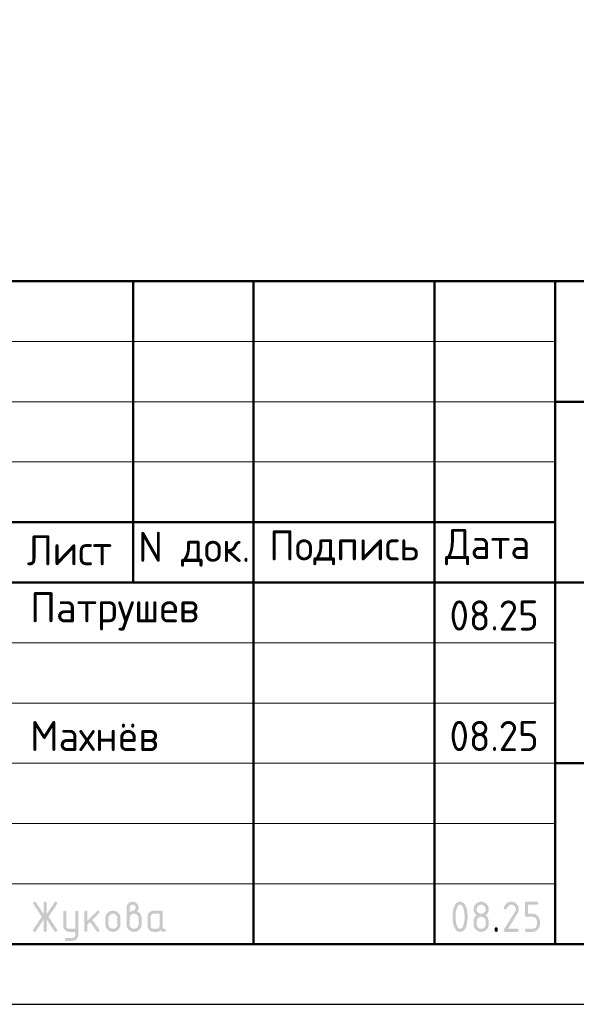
# Model space of a CAD drawing. Header units: millimetres. Extents: x 0 to 42000, y 0 to 29700.
# Tile 6 of 10: x 25060 to 29677, y 0 to 8170. Entities that reach past the tile are written whole.
import ezdxf

# ---------------------------------------------------------------- set-up
doc = ezdxf.new("R2010")
doc.units = ezdxf.units.MM
doc.layers.add('Standard', color=7, linetype='Continuous', lineweight=25)
doc.styles.add('ISOCPEUR', font='txt')

msp = doc.modelspace()

# ---------------------------------------------------------------- hatches: boundary and pattern name
at = {"layer": 'Standard', "linetype": 'Continuous', "lineweight": 25, "transparency": 33554687}
for points in [[(25258.5, 703.7), (25194, 606.8), (25193.1, 605.4), (25192, 604.4), (25190.9, 603.3), (25189.5, 602.7), (25188.2, 602), (25186.7, 601.6), (25185.1, 601.3), (25183.4, 601.3), (25181.8, 601.3), (25180.5, 601.5), (25179.1, 601.7), (25178, 602.1), (25176.8, 602.5), (25175.9, 603.1), (25174.9, 603.7), (25174.1, 604.5), (25173.4, 605.4), (25172.8, 606.4), (25172.2, 607.4), (25171.8, 608.6), (25171.4, 609.9), (25171.3, 611.3), (25171.1, 612.7), (25171.1, 614.3), (25171.1, 616), (25171.6, 617.6), (25172.1, 619.2), (25173.1, 620.8), (25243.4, 726.2), (25173.1, 831.6), (25172.1, 833.2), (25171.6, 834.9), (25171.1, 836.5), (25171.1, 838.2), (25171.1, 839.9), (25171.3, 841.3), (25171.5, 842.7), (25171.8, 843.9), (25172.2, 845.2), (25172.8, 846.2), (25173.4, 847.2), (25174.2, 848), (25175, 848.8), (25175.9, 849.4), (25176.9, 850.1), (25178.1, 850.5), (25179.3, 850.9), (25180.6, 851.1), (25182, 851.3), (25183.6, 851.3), (25185.2, 851.3), (25186.7, 850.9), (25188.2, 850.6), (25189.5, 849.9), (25190.8, 849.2), (25191.9, 848.1), (25193, 847), (25194, 845.6), (25258.5, 748.9), (25258.5, 838.8), (25258.5, 840.3), (25258.7, 841.7), (25258.9, 843.1), (25259.3, 844.3), (25259.7, 845.4), (25260.3, 846.4), (25260.9, 847.4), (25261.7, 848.2), (25262.5, 848.9), (25263.4, 849.5), (25264.4, 850.1), (25265.6, 850.5), (25266.8, 850.9), (25268.1, 851.1), (25269.5, 851.3), (25271.1, 851.3), (25272.6, 851.3), (25274, 851.1), (25275.4, 850.9), (25276.5, 850.5), (25277.7, 850.1), (25278.7, 849.5), (25279.7, 848.9), (25280.5, 848.2), (25281.2, 847.4), (25281.8, 846.4), (25282.4, 845.4), (25282.8, 844.3), (25283.2, 843.1), (25283.4, 841.7), (25283.6, 840.3), (25283.6, 838.8), (25283.6, 748.9), (25348.1, 845.6), (25349.1, 847), (25350.2, 848.1), (25351.4, 849.2), (25352.7, 849.9), (25354, 850.6), (25355.5, 850.9), (25357, 851.3), (25358.7, 851.3), (25360, 851.3), (25361.2, 851), (25362.4, 850.8), (25363.5, 850.3), (25364.6, 849.9), (25365.6, 849.2), (25366.6, 848.4), (25367.5, 847.5), (25368.4, 846.6), (25369, 845.5), (25369.7, 844.5), (25370.2, 843.4), (25370.6, 842.3), (25370.8, 841.1), (25371.1, 839.9), (25371.1, 838.6), (25371.1, 836.7), (25370.5, 835), (25370, 833.2), (25369, 831.6), (25298.7, 726.2), (25369, 620.8), (25370, 619.2), (25370.5, 617.5), (25371.1, 615.8), (25371.1, 614), (25371.1, 612.7), (25370.8, 611.5), (25370.6, 610.3), (25370.2, 609.2), (25369.7, 608.1), (25369.1, 607), (25368.4, 606), (25367.5, 605.1), (25366.7, 604.1), (25365.7, 603.4), (25364.7, 602.7), (25363.6, 602.2), (25362.6, 601.8), (25361.4, 601.5), (25360.2, 601.3), (25358.9, 601.3), (25357.1, 601.3), (25355.6, 601.6), (25354, 602), (25352.6, 602.7), (25351.3, 603.3), (25350.2, 604.4), (25349, 605.4), (25348.1, 606.8), (25283.6, 703.7), (25283.6, 613.8), (25283.6, 612.2), (25283.4, 610.8), (25283.2, 609.5), (25282.8, 608.3), (25282.4, 607.1), (25281.8, 606.2), (25281.2, 605.2), (25280.5, 604.4), (25279.7, 603.6), (25278.7, 603), (25277.7, 602.5), (25276.5, 602.1), (25275.4, 601.7), (25274, 601.5), (25272.6, 601.3), (25271.1, 601.3), (25269.5, 601.3), (25268.1, 601.5), (25266.8, 601.7), (25265.6, 602.1), (25264.4, 602.5), (25263.4, 603), (25262.5, 603.6), (25261.7, 604.4), (25260.9, 605.2), (25260.3, 606.2), (25259.7, 607.1), (25259.3, 608.3), (25258.9, 609.5), (25258.7, 610.8), (25258.5, 612.2), (25258.5, 613.8)], [(29137.2, 851.3), (29140.4, 851.3), (29143.5, 851), (29146.6, 850.7), (29149.7, 850.1), (29152.7, 849.6), (29155.5, 848.7), (29158.4, 847.9), (29161.2, 846.7), (29164, 845.6), (29166.6, 844.2), (29169.2, 842.7), (29171.8, 841), (29174.3, 839.3), (29176.7, 837.3), (29179.1, 835.3), (29181.4, 833), (29183.6, 830.7), (29185.7, 828.3), (29187.6, 825.9), (29189.4, 823.4), (29191.1, 820.9), (29192.5, 818.2), (29193.9, 815.6), (29195.1, 812.8), (29196.2, 810.1), (29197.1, 807.2), (29197.9, 804.3), (29198.5, 801.3), (29199.1, 798.3), (29199.4, 795.2), (29199.6, 792), (29199.6, 788.8), (29199.6, 784.4), (29198.9, 779.9), (29198.2, 775.4), (29196.8, 770.9), (29195.4, 766.4), (29193.2, 761.9), (29191.1, 757.4), (29188.3, 752.8), (29109.5, 626.3), (29187.2, 626.3), (29188.7, 626.3), (29190.1, 626.1), (29191.4, 625.9), (29192.6, 625.6), (29193.8, 625.2), (29194.8, 624.6), (29195.7, 624), (29196.5, 623.2), (29197.3, 622.4), (29197.9, 621.4), (29198.5, 620.5), (29198.9, 619.3), (29199.2, 618.1), (29199.4, 616.7), (29199.6, 615.4), (29199.6, 613.8), (29199.6, 612.2), (29199.4, 610.9), (29199.2, 609.5), (29198.9, 608.3), (29198.5, 607.2), (29197.9, 606.2), (29197.3, 605.2), (29196.5, 604.4), (29195.7, 603.6), (29194.8, 603), (29193.8, 602.5), (29192.6, 602.1), (29191.4, 601.7), (29190.1, 601.5), (29188.7, 601.3), (29187.2, 601.3), (29087.2, 601.3), (29085.6, 601.3), (29084.2, 601.5), (29082.9, 601.7), (29081.7, 602.1), (29080.5, 602.5), (29079.6, 603), (29078.6, 603.6), (29077.8, 604.4), (29077, 605.2), (29076.4, 606.2), (29075.9, 607.1), (29075.5, 608.3), (29075.1, 609.5), (29074.9, 610.9), (29074.7, 612.2), (29074.7, 613.8), (29074.7, 615.7), (29075.2, 617.5), (29075.7, 619.3), (29076.8, 621), (29168.4, 768.1), (29170, 770.6), (29171.1, 773.2), (29172.3, 775.7), (29173.1, 778.3), (29173.9, 780.9), (29174.3, 783.5), (29174.7, 786.1), (29174.7, 788.7), (29174.7, 792.6), (29174, 796.2), (29173.3, 799.8), (29171.9, 803.1), (29170.5, 806.4), (29168.5, 809.5), (29166.4, 812.5), (29163.7, 815.3), (29160.9, 818), (29157.9, 820.1), (29154.9, 822.1), (29151.6, 823.5), (29148.2, 824.9), (29144.6, 825.6), (29141, 826.2), (29137.2, 826.2), (29134.5, 826.2), (29131.9, 825.8), (29129.3, 825.3), (29126.8, 824.3), (29124.2, 823.3), (29121.7, 821.8), (29119.2, 820.3), (29116.8, 818.4), (29114.3, 816.4), (29111.9, 814), (29109.5, 811.5), (29107.2, 808.6), (29104.8, 805.6), (29102.5, 802.2), (29100.2, 798.7), (29098, 794.8), (29097.1, 793.3), (29096, 792.2), (29094.9, 791), (29093.6, 790.3), (29092.2, 789.5), (29090.6, 789.1), (29089, 788.8), (29087.2, 788.8), (29085.6, 788.8), (29084.2, 789), (29082.9, 789.1), (29081.7, 789.5), (29080.5, 789.9), (29079.6, 790.5), (29078.6, 791.1), (29077.8, 791.9), (29077, 792.7), (29076.4, 793.6), (29075.9, 794.6), (29075.5, 795.8), (29075.1, 797), (29074.9, 798.3), (29074.7, 799.7), (29074.7, 801.2), (29074.7, 802.7), (29075, 803.9), (29075.3, 805.2), (29075.8, 806.4), (29078.7, 812), (29081.9, 816.9), (29085, 821.8), (29088.4, 826), (29091.8, 830.2), (29095.4, 833.7), (29099, 837.2), (29102.8, 840.1), (29106.6, 842.9), (29110.7, 845), (29114.8, 847.1), (29119.1, 848.5), (29123.4, 849.9), (29127.9, 850.6), (29132.4, 851.3)], [(29249.6, 738.8), (29249.6, 838.8), (29249.6, 840.4), (29249.8, 841.7), (29250, 843.1), (29250.4, 844.3), (29250.8, 845.4), (29251.3, 846.4), (29251.9, 847.4), (29252.7, 848.2), (29253.5, 848.9), (29254.5, 849.5), (29255.4, 850.1), (29256.6, 850.5), (29257.8, 850.9), (29259.1, 851.1), (29260.5, 851.3), (29262.1, 851.3), (29349.3, 851.3), (29350.9, 851.3), (29352.2, 851.1), (29353.6, 850.9), (29354.8, 850.5), (29356, 850.1), (29356.9, 849.5), (29357.9, 848.9), (29358.7, 848.2), (29359.5, 847.4), (29360.1, 846.4), (29360.6, 845.4), (29361, 844.2), (29361.4, 843.1), (29361.6, 841.7), (29361.8, 840.3), (29361.8, 838.8), (29361.8, 837.2), (29361.6, 835.8), (29361.4, 834.5), (29361, 833.3), (29360.6, 832.1), (29360.1, 831.1), (29359.5, 830.2), (29358.7, 829.4), (29357.9, 828.6), (29356.9, 828), (29356, 827.4), (29354.8, 827), (29353.6, 826.6), (29352.2, 826.4), (29350.9, 826.2), (29349.3, 826.2), (29274.6, 826.2), (29274.6, 751.3), (29312, 751.3), (29315.3, 751.3), (29318.4, 751), (29321.5, 750.8), (29324.5, 750.2), (29327.5, 749.6), (29330.4, 748.7), (29333.2, 747.9), (29336, 746.7), (29338.8, 745.6), (29341.4, 744.2), (29344, 742.7), (29346.6, 741), (29349.1, 739.3), (29351.5, 737.3), (29353.9, 735.3), (29356.1, 733), (29358.4, 730.7), (29360.4, 728.2), (29362.4, 725.8), (29364.1, 723.3), (29365.8, 720.8), (29367.2, 718.1), (29368.7, 715.5), (29369.8, 712.7), (29370.9, 710), (29371.8, 707.1), (29372.7, 704.2), (29373.2, 701.2), (29373.8, 698.2), (29374.1, 695.1), (29374.4, 692), (29374.4, 688.8), (29374.4, 663.8), (29374.4, 660.6), (29374.1, 657.4), (29373.8, 654.3), (29373.2, 651.3), (29372.6, 648.3), (29371.8, 645.4), (29370.9, 642.5), (29369.8, 639.8), (29368.6, 637), (29367.2, 634.4), (29365.8, 631.7), (29364.1, 629.2), (29362.3, 626.7), (29360.3, 624.3), (29358.3, 621.9), (29356, 619.6), (29353.7, 617.3), (29351.3, 615.3), (29348.9, 613.3), (29346.4, 611.6), (29343.9, 609.9), (29341.2, 608.4), (29338.6, 607), (29335.9, 605.9), (29333.1, 604.7), (29330.2, 603.9), (29327.4, 603), (29324.4, 602.4), (29321.4, 601.9), (29318.3, 601.6), (29315.2, 601.3), (29312, 601.3), (29262.1, 601.3), (29260.5, 601.3), (29259.1, 601.5), (29257.8, 601.7), (29256.6, 602.1), (29255.4, 602.5), (29254.5, 603), (29253.5, 603.6), (29252.7, 604.4), (29251.9, 605.2), (29251.3, 606.2), (29250.8, 607.2), (29250.4, 608.3), (29250, 609.5), (29249.8, 610.9), (29249.6, 612.2), (29249.6, 613.8), (29249.6, 615.4), (29249.8, 616.7), (29250, 618.1), (29250.4, 619.3), (29250.8, 620.5), (29251.3, 621.4), (29251.9, 622.4), (29252.7, 623.2), (29253.5, 624), (29254.5, 624.6), (29255.4, 625.2), (29256.6, 625.6), (29257.8, 625.9), (29259.1, 626.1), (29260.5, 626.3), (29262.1, 626.3), (29311.9, 626.3), (29315.8, 626.3), (29319.5, 627), (29323.1, 627.7), (29326.4, 629.1), (29329.7, 630.4), (29332.7, 632.5), (29335.7, 634.5), (29338.5, 637.2), (29341.2, 639.9), (29343.2, 643), (29345.2, 646), (29346.6, 649.3), (29348, 652.6), (29348.6, 656.3), (29349.3, 659.9), (29349.3, 663.8), (29349.3, 688.8), (29349.3, 692.7), (29348.6, 696.3), (29347.9, 699.9), (29346.6, 703.2), (29345.2, 706.5), (29343.2, 709.5), (29341.1, 712.6), (29338.4, 715.3), (29335.6, 718), (29332.6, 720.1), (29329.6, 722.2), (29326.3, 723.5), (29323, 724.9), (29319.4, 725.6), (29315.8, 726.3), (29311.9, 726.3), (29262.1, 726.3), (29260.5, 726.3), (29259.1, 726.5), (29257.8, 726.7), (29256.6, 727.1), (29255.4, 727.5), (29254.5, 728), (29253.5, 728.6), (29252.7, 729.4), (29251.9, 730.2), (29251.3, 731.2), (29250.8, 732.1), (29250.4, 733.3), (29250, 734.5), (29249.8, 735.9), (29249.6, 737.2)], [(25520.8, 576), (25520.8, 601.3), (25471, 601.3), (25468.3, 601.3), (25465.8, 601.5), (25463.3, 601.7), (25460.9, 602.2), (25458.5, 602.6), (25456.2, 603.3), (25453.8, 604), (25451.6, 604.9), (25449.4, 605.8), (25447.3, 607), (25445.2, 608.1), (25443.2, 609.5), (25441.2, 610.8), (25439.3, 612.4), (25437.4, 614), (25435.6, 615.9), (25433.8, 617.7), (25432.2, 619.6), (25430.6, 621.5), (25429.2, 623.5), (25427.9, 625.6), (25426.8, 627.7), (25425.6, 629.8), (25424.7, 632), (25423.8, 634.2), (25423.1, 636.5), (25422.5, 638.8), (25422, 641.2), (25421.6, 643.6), (25421.3, 646.1), (25421.1, 648.6), (25421.1, 651.2), (25421.1, 763.7), (25421.1, 765.2), (25421.3, 766.6), (25421.5, 767.9), (25421.9, 769.1), (25422.3, 770.3), (25422.9, 771.3), (25423.5, 772.2), (25424.2, 773), (25425, 773.8), (25426, 774.4), (25427, 775), (25428.1, 775.4), (25429.3, 775.8), (25430.7, 775.9), (25432.1, 776.1), (25433.6, 776.1), (25435.2, 776.1), (25436.6, 775.9), (25437.9, 775.8), (25439.1, 775.4), (25440.3, 775), (25441.3, 774.4), (25442.2, 773.8), (25443, 773), (25443.8, 772.2), (25444.4, 771.3), (25445, 770.3), (25445.4, 769.1), (25445.8, 768), (25446, 766.6), (25446.2, 765.2), (25446.2, 763.7), (25446.2, 651.3), (25446.2, 648.8), (25446.6, 646.4), (25447.1, 644), (25448, 641.8), (25448.9, 639.6), (25450.3, 637.6), (25451.7, 635.6), (25453.5, 633.7), (25455.3, 631.9), (25457.4, 630.5), (25459.4, 629.1), (25461.6, 628.2), (25463.8, 627.3), (25466.1, 626.8), (25468.5, 626.3), (25471, 626.3), (25520.8, 626.3), (25520.8, 763.7), (25520.8, 765.2), (25521, 766.6), (25521.2, 768), (25521.6, 769.1), (25522, 770.3), (25522.6, 771.3), (25523.2, 772.2), (25524, 773), (25524.7, 773.8), (25525.7, 774.4), (25526.7, 775), (25527.9, 775.4), (25529, 775.8), (25530.4, 775.9), (25531.8, 776.1), (25533.4, 776.1), (25534.9, 776.1), (25536.3, 775.9), (25537.7, 775.8), (25538.8, 775.4), (25540, 775), (25541, 774.4), (25542, 773.8), (25542.7, 773), (25543.5, 772.2), (25544.1, 771.3), (25544.7, 770.3), (25545.1, 769.1), (25545.5, 768), (25545.7, 766.6), (25545.9, 765.2), (25545.9, 763.7), (25545.9, 576.3), (25545.9, 573.7), (25545.7, 571.2), (25545.4, 568.7), (25545, 566.3), (25544.5, 563.9), (25543.9, 561.6), (25543.2, 559.3), (25542.3, 557.1), (25541.4, 554.9), (25540.3, 552.8), (25539.2, 550.6), (25537.9, 548.6), (25536.5, 546.6), (25535, 544.7), (25533.4, 542.8), (25531.6, 540.9), (25529.8, 539.1), (25528, 537.5), (25526.1, 535.9), (25524.1, 534.6), (25522.1, 533.2), (25520, 532.1), (25517.9, 530.9), (25515.7, 530), (25513.5, 529.1), (25511.2, 528.4), (25509, 527.7), (25506.6, 527.3), (25504.2, 526.8), (25501.7, 526.6), (25499.2, 526.4), (25496.6, 526.4), (25446.2, 526.4), (25444.6, 526.4), (25443.2, 526.6), (25441.9, 526.8), (25440.7, 527.2), (25439.5, 527.6), (25438.5, 528.1), (25437.6, 528.7), (25436.8, 529.5), (25436, 530.3), (25435.4, 531.3), (25434.8, 532.3), (25434.4, 533.4), (25434, 534.6), (25433.9, 536), (25433.7, 537.3), (25433.7, 538.9), (25433.7, 540.1), (25433.9, 541.3), (25434.1, 542.5), (25434.6, 543.5), (25435.1, 544.6), (25435.8, 545.7), (25436.5, 546.7), (25437.4, 547.6), (25438.4, 548.6), (25439.4, 549.3), (25440.4, 550), (25441.5, 550.5), (25442.6, 550.9), (25443.8, 551.2), (25444.9, 551.4), (25446.2, 551.4), (25495.9, 551.4), (25498.6, 551.4), (25501, 551.9), (25503.4, 552.3), (25505.7, 553.2), (25507.9, 554), (25509.9, 555.4), (25511.9, 556.7), (25513.7, 558.4), (25515.5, 560.2), (25516.8, 562.1), (25518.1, 564.1), (25519, 566.3), (25519.9, 568.5), (25520.4, 570.9), (25520.8, 573.3)], [(25621, 694), (25699.6, 772.6), (25700.5, 773.4), (25701.5, 774.1), (25702.5, 774.8), (25703.6, 775.2), (25704.7, 775.7), (25705.9, 775.9), (25707.2, 776.1), (25708.5, 776.1), (25710, 776.1), (25711.4, 775.9), (25712.8, 775.8), (25714, 775.4), (25715.1, 775), (25716.1, 774.4), (25717.1, 773.8), (25717.9, 773), (25718.6, 772.2), (25719.2, 771.3), (25719.8, 770.3), (25720.2, 769.1), (25720.6, 767.9), (25720.8, 766.6), (25721, 765.2), (25721, 763.7), (25721, 762.4), (25720.8, 761.3), (25720.5, 760.1), (25720, 759), (25719.6, 757.9), (25718.8, 756.9), (25718.1, 755.9), (25717.2, 754.9), (25662.3, 700.1), (25718.5, 621), (25719.8, 619.3), (25720.4, 617.4), (25721, 615.6), (25721, 613.6), (25721, 612.1), (25720.8, 610.7), (25720.6, 609.4), (25720.2, 608.2), (25719.8, 607), (25719.2, 606.1), (25718.6, 605.1), (25717.9, 604.4), (25717.1, 603.6), (25716.1, 603), (25715.1, 602.4), (25714, 602.1), (25712.8, 601.7), (25711.4, 601.5), (25710, 601.3), (25708.5, 601.3), (25706.8, 601.3), (25705.3, 601.6), (25703.9, 601.9), (25702.6, 602.6), (25701.3, 603.3), (25700.1, 604.3), (25699, 605.3), (25698.1, 606.6), (25644.3, 682.1), (25621, 658.8), (25621, 613.8), (25621, 612.2), (25620.8, 610.9), (25620.6, 609.5), (25620.2, 608.3), (25619.8, 607.1), (25619.3, 606.2), (25618.7, 605.2), (25617.9, 604.4), (25617.1, 603.6), (25616.1, 603), (25615.1, 602.5), (25614, 602.1), (25612.8, 601.7), (25611.4, 601.5), (25610.1, 601.3), (25608.5, 601.3), (25606.9, 601.3), (25605.6, 601.5), (25604.2, 601.7), (25603, 602.1), (25601.8, 602.5), (25600.9, 603), (25599.9, 603.6), (25599.1, 604.4), (25598.3, 605.2), (25597.7, 606.2), (25597.1, 607.1), (25596.8, 608.3), (25596.4, 609.5), (25596.2, 610.8), (25596, 612.2), (25596, 613.8), (25596, 763.7), (25596, 765.2), (25596.2, 766.6), (25596.4, 767.9), (25596.8, 769.1), (25597.1, 770.3), (25597.7, 771.3), (25598.3, 772.2), (25599.1, 773), (25599.9, 773.8), (25600.9, 774.4), (25601.8, 775), (25603, 775.4), (25604.2, 775.8), (25605.6, 775.9), (25606.9, 776.1), (25608.5, 776.1), (25610.1, 776.1), (25611.4, 775.9), (25612.8, 775.8), (25614, 775.4), (25615.1, 775), (25616.1, 774.4), (25617.1, 773.8), (25617.9, 773), (25618.7, 772.2), (25619.3, 771.3), (25619.8, 770.3), (25620.2, 769.1), (25620.6, 767.9), (25620.8, 766.6), (25621, 765.2), (25621, 763.7)], [(28999.8, 626.3), (28999.8, 627.9), (29000, 629.3), (29000.2, 630.6), (29000.6, 631.8), (29001, 633), (29001.6, 634), (29002.2, 634.9), (29003, 635.7), (29003.7, 636.5), (29004.7, 637.1), (29005.7, 637.7), (29006.9, 638.1), (29008.1, 638.5), (29009.4, 638.7), (29010.8, 638.9), (29012.3, 638.9), (29013.9, 638.9), (29015.3, 638.7), (29016.7, 638.5), (29017.8, 638.1), (29019, 637.7), (29020, 637.1), (29021, 636.5), (29021.7, 635.7), (29022.5, 634.9), (29023.1, 634), (29023.7, 633), (29024.1, 631.8), (29024.5, 630.6), (29024.7, 629.3), (29024.9, 627.9), (29024.9, 626.3), (29024.9, 613.8), (29024.9, 612.2), (29024.7, 610.9), (29024.5, 609.5), (29024.1, 608.3), (29023.7, 607.2), (29023.1, 606.2), (29022.5, 605.2), (29021.7, 604.4), (29021, 603.6), (29020, 603), (29019, 602.5), (29017.8, 602.1), (29016.7, 601.7), (29015.3, 601.5), (29013.9, 601.3), (29012.3, 601.3), (29010.8, 601.3), (29009.4, 601.5), (29008.1, 601.7), (29006.9, 602.1), (29005.7, 602.5), (29004.7, 603), (29003.7, 603.6), (29003, 604.4), (29002.2, 605.2), (29001.6, 606.2), (29001, 607.2), (29000.6, 608.3), (29000.2, 609.5), (29000, 610.9), (28999.8, 612.2), (28999.8, 613.8)]]:
    msp.add_hatch(color=7, dxfattribs=at).paths.add_polyline_path(points, flags=16)
h = msp.add_hatch(color=7, dxfattribs=at)
h.paths.add_polyline_path([(25970.7, 763.7), (25974.7, 766.9), (25978.5, 769.2), (25982.3, 771.5), (25986, 773.1), (25989.6, 774.7), (25993.1, 775.5), (25996.6, 776.2), (25999.9, 776.2), (26001.8, 776.2), (26003.7, 776.8), (26005.6, 777.3), (26007.4, 778.4), (26009.2, 779.5), (26010.9, 781.1), (26012.6, 782.8), (26014.3, 784.9), (26015.9, 787), (26017.1, 789), (26018.3, 791), (26019.1, 793.1), (26019.9, 795.1), (26020.3, 797.1), (26020.7, 799.2), (26020.7, 801.2), (26020.7, 803.9), (26020.3, 806.3), (26019.8, 808.7), (26018.9, 811), (26018, 813.2), (26016.7, 815.2), (26015.3, 817.2), (26013.5, 819), (26011.7, 820.8), (26009.7, 822.2), (26007.7, 823.5), (26005.5, 824.4), (26003.3, 825.3), (26000.8, 825.8), (25998.4, 826.2), (25995.7, 826.2), (25993.1, 826.2), (25990.7, 825.8), (25988.3, 825.3), (25986.1, 824.4), (25983.9, 823.5), (25981.9, 822.1), (25979.9, 820.7), (25978, 818.9), (25976.2, 817.1), (25974.8, 815.1), (25973.5, 813.1), (25972.6, 810.9), (25971.6, 808.6), (25971.2, 806.2), (25970.7, 803.8), (25970.7, 801.2)])
h.paths.add_polyline_path([(26033, 771.2), (26037.3, 769.4), (26041.2, 767), (26045, 764.7), (26048.5, 761.8), (26051.9, 759), (26054.8, 755.6), (26057.8, 752.2), (26060.3, 748.3), (26062.9, 744.3), (26064.8, 740.2), (26066.7, 736.1), (26067.9, 731.8), (26069.2, 727.5), (26069.8, 723), (26070.5, 718.5), (26070.5, 713.8), (26070.5, 663.8), (26070.5, 660.5), (26070.2, 657.4), (26069.9, 654.2), (26069.3, 651.2), (26068.8, 648.2), (26067.9, 645.3), (26067, 642.4), (26065.9, 639.6), (26064.8, 636.9), (26063.3, 634.2), (26061.9, 631.6), (26060.2, 629.1), (26058.5, 626.5), (26056.5, 624.1), (26054.5, 621.7), (26052.2, 619.5), (26049.9, 617.2), (26047.5, 615.2), (26045.1, 613.2), (26042.6, 611.5), (26040.1, 609.8), (26037.5, 608.4), (26034.8, 607), (26032.1, 605.8), (26029.3, 604.7), (26026.4, 603.8), (26023.5, 603), (26020.5, 602.4), (26017.5, 601.9), (26014.4, 601.6), (26011.3, 601.3), (26008.1, 601.3), (26004.8, 601.3), (26001.7, 601.6), (25998.5, 601.9), (25995.5, 602.4), (25992.5, 603), (25989.6, 603.9), (25986.7, 604.7), (25984, 605.9), (25981.2, 607), (25978.6, 608.4), (25975.9, 609.9), (25973.4, 611.6), (25970.9, 613.3), (25968.5, 615.3), (25966.1, 617.3), (25963.8, 619.6), (25961.6, 621.9), (25959.6, 624.2), (25957.6, 626.7), (25955.9, 629.2), (25954.2, 631.7), (25952.8, 634.3), (25951.4, 637), (25950.2, 639.8), (25949.1, 642.5), (25948.2, 645.4), (25947.4, 648.3), (25946.8, 651.3), (25946.3, 654.3), (25946, 657.4), (25945.7, 660.5), (25945.7, 663.8), (25945.7, 801.3), (25945.7, 803.9), (25945.9, 806.4), (25946.1, 809), (25946.6, 811.4), (25947.1, 813.8), (25947.7, 816.1), (25948.4, 818.5), (25949.3, 820.7), (25950.2, 822.9), (25951.4, 825), (25952.5, 827.1), (25953.9, 829.1), (25955.2, 831.2), (25956.8, 833.1), (25958.4, 835), (25960.2, 836.8), (25962, 838.6), (25964, 840.2), (25965.9, 841.8), (25967.9, 843.1), (25969.9, 844.5), (25972, 845.6), (25974.1, 846.8), (25976.3, 847.7), (25978.5, 848.6), (25980.8, 849.2), (25983.2, 849.9), (25985.6, 850.4), (25988, 850.8), (25990.5, 851.1), (25993, 851.3), (25995.6, 851.3), (25998.2, 851.3), (26000.7, 851.1), (26003.2, 850.8), (26005.6, 850.4), (26008, 849.9), (26010.4, 849.2), (26012.7, 848.5), (26014.9, 847.6), (26017.1, 846.7), (26019.2, 845.6), (26021.3, 844.5), (26023.3, 843.1), (26025.3, 841.7), (26027.3, 840.1), (26029.2, 838.5), (26031, 836.7), (26032.8, 834.9), (26034.4, 833), (26035.9, 831), (26037.3, 829), (26038.6, 827), (26039.8, 824.9), (26040.9, 822.8), (26041.8, 820.6), (26042.7, 818.3), (26043.4, 816), (26044.1, 813.7), (26044.5, 811.3), (26045, 808.9), (26045.2, 806.4), (26045.4, 803.9), (26045.4, 801.3), (26045.4, 796.6), (26044.6, 792.3), (26043.9, 788.1), (26042.3, 784.3), (26040.8, 780.5), (26038.4, 777.2), (26036.1, 774)], flags=16)
h.paths.add_polyline_path([(26045.4, 663.8), (26045.4, 713.8), (26045.4, 717.7), (26044.7, 721.3), (26044.1, 724.9), (26042.7, 728.2), (26041.3, 731.5), (26039.3, 734.5), (26037.3, 737.6), (26034.6, 740.3), (26031.9, 743.1), (26028.8, 745.1), (26025.8, 747.2), (26022.5, 748.5), (26019.2, 749.9), (26015.6, 750.6), (26012, 751.3), (26008.1, 751.3), (26004.2, 751.3), (26000.6, 750.6), (25996.9, 749.9), (25993.6, 748.5), (25990.3, 747.2), (25987.3, 745.1), (25984.3, 743.1), (25981.6, 740.3), (25978.9, 737.6), (25976.8, 734.5), (25974.8, 731.5), (25973.4, 728.2), (25972.1, 724.9), (25971.4, 721.3), (25970.7, 717.7), (25970.7, 713.8), (25970.7, 663.8), (25970.7, 659.9), (25971.4, 656.3), (25972.1, 652.6), (25973.4, 649.3), (25974.8, 646), (25976.8, 643), (25978.9, 639.9), (25981.6, 637.2), (25984.3, 634.5), (25987.3, 632.5), (25990.3, 630.4), (25993.6, 629.1), (25996.9, 627.7), (26000.6, 627), (26004.2, 626.3), (26008.1, 626.3), (26012, 626.3), (26015.6, 627), (26019.2, 627.7), (26022.5, 629.1), (26025.8, 630.4), (26028.8, 632.5), (26031.9, 634.6), (26034.6, 637.3), (26037.3, 640.1), (26039.3, 643.1), (26041.3, 646.1), (26042.7, 649.4), (26044.1, 652.7), (26044.7, 656.3), (26045.4, 659.9)])
h = msp.add_hatch(color=7, dxfattribs=at)
h.paths.add_polyline_path([(28749.8, 726.3), (28749.8, 734), (28749.4, 741.6), (28749, 749.1), (28748.2, 756.4), (28747.4, 763.7), (28746.1, 770.8), (28744.9, 777.9), (28743.2, 784.8), (28742, 790), (28740.6, 794.5), (28739.1, 799), (28737.6, 802.9), (28736, 806.8), (28734.2, 810), (28732.5, 813.3), (28730.5, 815.9), (28728.6, 818.5), (28726.5, 820.4), (28724.4, 822.4), (28722.2, 823.6), (28719.9, 824.9), (28717.5, 825.6), (28715.1, 826.2), (28712.5, 826.2), (28709.9, 826.2), (28707.5, 825.6), (28705.1, 824.9), (28702.9, 823.6), (28700.6, 822.3), (28698.6, 820.4), (28696.5, 818.4), (28694.6, 815.8), (28692.7, 813.2), (28690.9, 810), (28689.2, 806.7), (28687.6, 802.8), (28686, 798.9), (28684.6, 794.4), (28683.2, 789.8), (28681.9, 784.6), (28680.2, 777.6), (28679, 770.4), (28677.7, 763.3), (28676.8, 756), (28676, 748.7), (28675.6, 741.3), (28675.2, 733.9), (28675.2, 726.3), (28675.2, 718.6), (28675.6, 711.1), (28676, 703.5), (28676.8, 696.2), (28677.6, 688.9), (28678.9, 681.8), (28680.1, 674.7), (28681.8, 667.8), (28683, 662.6), (28684.4, 658.1), (28685.8, 653.5), (28687.4, 649.7), (28689, 645.8), (28690.8, 642.5), (28692.5, 639.3), (28694.4, 636.7), (28696.4, 634.1), (28698.4, 632.2), (28700.5, 630.2), (28702.8, 628.9), (28705, 627.6), (28707.5, 627), (28709.9, 626.3), (28712.5, 626.3), (28715.1, 626.3), (28717.5, 627), (28719.9, 627.6), (28722.2, 628.9), (28724.4, 630.2), (28726.5, 632.2), (28728.6, 634.1), (28730.5, 636.7), (28732.5, 639.3), (28734.2, 642.5), (28736, 645.8), (28737.6, 649.7), (28739.1, 653.5), (28740.6, 658.1), (28742, 662.6), (28743.2, 667.8), (28744.9, 674.7), (28746.1, 681.8), (28747.4, 688.9), (28748.2, 696.2), (28749, 703.5), (28749.4, 711.1), (28749.8, 718.6)])
h.paths.add_polyline_path([(28774.9, 726.3), (28774.9, 720.7), (28774.7, 715.3), (28774.5, 709.9), (28774.2, 704.7), (28773.8, 699.5), (28773.3, 694.5), (28772.8, 689.4), (28772.1, 684.6), (28771.4, 679.8), (28770.6, 675.1), (28769.7, 670.5), (28768.7, 666.1), (28767.7, 661.6), (28766.5, 657.3), (28765.3, 653.1), (28763.9, 649), (28761.9, 643), (28759.6, 637.8), (28757.3, 632.6), (28754.7, 628.1), (28752.1, 623.7), (28749.1, 619.9), (28746.2, 616.2), (28743, 613.2), (28739.8, 610.2), (28736.3, 608), (28732.8, 605.8), (28729, 604.3), (28725.1, 602.8), (28721, 602), (28716.9, 601.3), (28712.5, 601.3), (28708.1, 601.3), (28704, 602), (28699.8, 602.8), (28696, 604.3), (28692.2, 605.7), (28688.7, 608), (28685.2, 610.2), (28682, 613.2), (28678.7, 616.1), (28675.8, 619.8), (28672.9, 623.6), (28670.3, 628), (28667.7, 632.5), (28665.4, 637.7), (28663.1, 642.9), (28661.1, 648.8), (28659.7, 652.9), (28658.5, 657.2), (28657.3, 661.4), (28656.3, 665.9), (28655.2, 670.3), (28654.4, 675), (28653.5, 679.6), (28652.9, 684.5), (28652.2, 689.3), (28651.6, 694.4), (28651.1, 699.4), (28650.8, 704.6), (28650.5, 709.8), (28650.3, 715.3), (28650.1, 720.7), (28650.1, 726.3), (28650.1, 731.9), (28650.3, 737.3), (28650.5, 742.7), (28650.8, 748), (28651.1, 753.2), (28651.6, 758.2), (28652.2, 763.3), (28652.9, 768.1), (28653.5, 772.9), (28654.4, 777.6), (28655.2, 782.2), (28656.3, 786.7), (28657.3, 791.1), (28658.5, 795.4), (28659.7, 799.7), (28661.1, 803.7), (28663.1, 809.7), (28665.4, 814.9), (28667.7, 820.1), (28670.3, 824.5), (28672.9, 829), (28675.8, 832.7), (28678.7, 836.4), (28682, 839.4), (28685.2, 842.4), (28688.7, 844.6), (28692.2, 846.8), (28696, 848.3), (28699.8, 849.8), (28704, 850.5), (28708.1, 851.3), (28712.5, 851.3), (28716.9, 851.3), (28721, 850.5), (28725.1, 849.8), (28729, 848.3), (28732.8, 846.8), (28736.3, 844.6), (28739.8, 842.3), (28743, 839.4), (28746.2, 836.4), (28749.1, 832.6), (28752.1, 828.9), (28754.7, 824.4), (28757.3, 820), (28759.6, 814.7), (28761.9, 809.5), (28763.9, 803.6), (28765.3, 799.5), (28766.5, 795.2), (28767.7, 791), (28768.7, 786.5), (28769.7, 782.1), (28770.6, 777.4), (28771.4, 772.8), (28772.1, 768), (28772.8, 763.1), (28773.3, 758.1), (28773.8, 753.1), (28774.2, 747.9), (28774.5, 742.7), (28774.7, 737.3), (28774.9, 731.9)], flags=16)
h = msp.add_hatch(color=7, dxfattribs=at)
h.paths.add_polyline_path([(28887.4, 626.3), (28891.3, 626.3), (28894.9, 627), (28898.5, 627.7), (28901.8, 629.1), (28905.1, 630.4), (28908.1, 632.5), (28911.1, 634.5), (28913.8, 637.2), (28916.6, 639.9), (28918.6, 643), (28920.6, 646), (28922, 649.3), (28923.3, 652.6), (28924, 656.3), (28924.7, 659.9), (28924.7, 663.8), (28924.7, 688.8), (28924.7, 692.7), (28924, 696.3), (28923.3, 699.9), (28922, 703.2), (28920.6, 706.5), (28918.5, 709.5), (28916.5, 712.6), (28913.8, 715.3), (28911, 718.1), (28908, 720.1), (28905, 722.2), (28901.7, 723.6), (28898.4, 724.9), (28894.8, 725.6), (28891.2, 726.3), (28887.4, 726.3), (28883.4, 726.3), (28879.8, 725.6), (28876.2, 724.9), (28872.9, 723.6), (28869.6, 722.2), (28866.6, 720.2), (28863.6, 718.1), (28860.9, 715.4), (28858.2, 712.7), (28856.1, 709.7), (28854.1, 706.6), (28852.7, 703.3), (28851.4, 700), (28850.7, 696.4), (28850, 692.7), (28850, 688.8), (28850, 663.8), (28850, 659.9), (28850.7, 656.3), (28851.4, 652.6), (28852.7, 649.3), (28854.1, 646), (28856.1, 643), (28858.2, 639.9), (28860.9, 637.2), (28863.6, 634.5), (28866.6, 632.5), (28869.6, 630.4), (28872.9, 629.1), (28876.2, 627.7), (28879.8, 627), (28883.4, 626.3)])
h.paths.add_polyline_path([(28887.4, 601.3), (28884.1, 601.3), (28881, 601.6), (28877.9, 601.9), (28874.9, 602.4), (28871.9, 603), (28869, 603.9), (28866.1, 604.7), (28863.4, 605.9), (28860.6, 607), (28858, 608.4), (28855.3, 609.9), (28852.8, 611.6), (28850.3, 613.3), (28847.9, 615.3), (28845.5, 617.3), (28843.2, 619.6), (28840.9, 621.9), (28838.9, 624.2), (28836.9, 626.7), (28835.2, 629.2), (28833.5, 631.7), (28832.1, 634.3), (28830.7, 637), (28829.5, 639.8), (28828.4, 642.5), (28827.5, 645.4), (28826.7, 648.3), (28826.1, 651.3), (28825.5, 654.3), (28825.3, 657.4), (28825, 660.5), (28825, 663.8), (28825, 688.8), (28825, 692.7), (28825.4, 696.4), (28825.8, 700.1), (28826.5, 703.6), (28827.3, 707.1), (28828.5, 710.4), (28829.7, 713.7), (28831.2, 716.8), (28832.8, 719.9), (28834.7, 722.9), (28836.7, 725.8), (28839.1, 728.6), (28841.4, 731.3), (28844.1, 733.9), (28846.9, 736.4), (28850, 738.8), (28846.9, 741.1), (28844.1, 743.7), (28841.4, 746.3), (28839.1, 749), (28836.7, 751.8), (28834.7, 754.7), (28832.8, 757.6), (28831.2, 760.8), (28829.7, 763.9), (28828.5, 767.2), (28827.3, 770.5), (28826.5, 774), (28825.8, 777.5), (28825.4, 781.2), (28825, 784.9), (28825, 788.8), (28825, 792), (28825.3, 795.1), (28825.5, 798.3), (28826.1, 801.3), (28826.7, 804.3), (28827.5, 807.2), (28828.4, 810.1), (28829.5, 812.8), (28830.7, 815.6), (28832.1, 818.2), (28833.5, 820.9), (28835.2, 823.4), (28836.9, 825.9), (28838.9, 828.3), (28840.9, 830.7), (28843.2, 833), (28845.5, 835.3), (28847.9, 837.3), (28850.3, 839.3), (28852.8, 841), (28855.3, 842.7), (28858, 844.1), (28860.6, 845.6), (28863.4, 846.7), (28866.1, 847.9), (28869, 848.7), (28871.9, 849.6), (28874.9, 850.1), (28877.9, 850.7), (28881, 851), (28884.1, 851.3), (28887.4, 851.3), (28890.6, 851.3), (28893.7, 851), (28896.8, 850.7), (28899.8, 850.1), (28902.8, 849.6), (28905.7, 848.7), (28908.6, 847.9), (28911.3, 846.7), (28914.1, 845.6), (28916.7, 844.1), (28919.4, 842.7), (28921.9, 841), (28924.4, 839.3), (28926.8, 837.3), (28929.2, 835.3), (28931.5, 833), (28933.8, 830.7), (28935.8, 828.3), (28937.8, 825.9), (28939.5, 823.4), (28941.2, 820.9), (28942.6, 818.2), (28944, 815.6), (28945.2, 812.8), (28946.3, 810.1), (28947.2, 807.2), (28948, 804.3), (28948.6, 801.3), (28949.2, 798.3), (28949.4, 795.1), (28949.7, 792), (28949.7, 788.8), (28949.7, 784.9), (28949.3, 781.2), (28949, 777.5), (28948.2, 774), (28947.4, 770.5), (28946.2, 767.2), (28945, 763.9), (28943.5, 760.8), (28941.9, 757.6), (28940, 754.7), (28938, 751.8), (28935.6, 749), (28933.3, 746.3), (28930.6, 743.7), (28927.8, 741.1), (28924.7, 738.8), (28929.2, 735.4), (28932.9, 731.6), (28936.5, 727.8), (28939.4, 723.6), (28942.2, 719.4), (28944.2, 714.8), (28946.2, 710.2), (28947.4, 705.3), (28947.7, 704), (28948, 702.4), (28948.2, 700.8), (28948.4, 698.9), (28948.6, 697), (28948.8, 694.7), (28949, 692.5), (28949.2, 689.9), (28949.3, 687.3), (28949.4, 684.4), (28949.5, 681.4), (28949.6, 678.2), (28949.7, 674.9), (28949.7, 671.3), (28949.7, 667.7), (28949.7, 663.8), (28949.7, 660.5), (28949.4, 657.4), (28949.2, 654.3), (28948.6, 651.3), (28948, 648.3), (28947.2, 645.4), (28946.3, 642.5), (28945.2, 639.8), (28944, 637), (28942.6, 634.3), (28941.2, 631.7), (28939.5, 629.2), (28937.8, 626.7), (28935.8, 624.2), (28933.8, 621.9), (28931.5, 619.6), (28929.2, 617.3), (28926.8, 615.3), (28924.4, 613.3), (28921.9, 611.6), (28919.4, 609.9), (28916.7, 608.4), (28914.1, 607), (28911.3, 605.9), (28908.6, 604.7), (28905.7, 603.9), (28902.8, 603), (28899.8, 602.4), (28896.8, 601.9), (28893.7, 601.6), (28890.6, 601.3)], flags=16)
h.paths.add_polyline_path([(28887.4, 751.2), (28891.3, 751.2), (28894.9, 751.9), (28898.5, 752.6), (28901.8, 754), (28905.1, 755.3), (28908.1, 757.4), (28911.1, 759.4), (28913.8, 762.1), (28916.6, 764.8), (28918.6, 767.9), (28920.6, 770.9), (28922, 774.2), (28923.3, 777.5), (28924, 781.2), (28924.7, 784.8), (28924.7, 788.7), (28924.7, 792.6), (28924, 796.2), (28923.3, 799.8), (28922, 803.1), (28920.6, 806.4), (28918.5, 809.5), (28916.5, 812.5), (28913.8, 815.2), (28911, 818), (28908, 820), (28905, 822.1), (28901.7, 823.5), (28898.4, 824.8), (28894.8, 825.5), (28891.2, 826.2), (28887.4, 826.2), (28883.4, 826.2), (28879.8, 825.5), (28876.2, 824.9), (28872.9, 823.5), (28869.6, 822.1), (28866.6, 820.1), (28863.6, 818), (28860.9, 815.3), (28858.2, 812.6), (28856.1, 809.6), (28854.1, 806.6), (28852.7, 803.2), (28851.4, 799.9), (28850.7, 796.3), (28850, 792.7), (28850, 788.7), (28850, 784.8), (28850.7, 781.2), (28851.4, 777.5), (28852.7, 774.2), (28854.1, 770.9), (28856.1, 767.9), (28858.2, 764.8), (28860.9, 762.1), (28863.6, 759.4), (28866.6, 757.4), (28869.6, 755.3), (28872.9, 754), (28876.2, 752.6), (28879.8, 751.9), (28883.4, 751.2)])
h = msp.add_hatch(color=7, dxfattribs=at)
h.paths.add_polyline_path([(25770.8, 663.7), (25770.8, 713.7), (25770.8, 716.9), (25771.1, 720.1), (25771.4, 723.2), (25772, 726.2), (25772.5, 729.2), (25773.4, 732.1), (25774.3, 734.9), (25775.4, 737.7), (25776.5, 740.5), (25778, 743.1), (25779.4, 745.8), (25781.1, 748.3), (25782.8, 750.8), (25784.8, 753.2), (25786.8, 755.6), (25789.1, 757.9), (25791.4, 760.2), (25793.8, 762.2), (25796.2, 764.2), (25798.7, 765.9), (25801.2, 767.6), (25803.8, 769), (25806.5, 770.4), (25809.2, 771.6), (25812, 772.7), (25814.9, 773.6), (25817.7, 774.4), (25820.7, 775), (25823.7, 775.6), (25826.9, 775.9), (25830, 776.1), (25833.2, 776.1), (25836.5, 776.1), (25839.6, 775.9), (25842.8, 775.6), (25845.8, 775), (25848.9, 774.5), (25851.8, 773.6), (25854.7, 772.8), (25857.4, 771.6), (25860.2, 770.5), (25862.8, 769.1), (25865.5, 767.7), (25868, 766), (25870.5, 764.3), (25872.9, 762.3), (25875.3, 760.3), (25877.5, 758.1), (25879.8, 755.8), (25881.8, 753.4), (25883.7, 751), (25885.4, 748.5), (25887.1, 746), (25888.5, 743.4), (25890, 740.7), (25891.1, 737.9), (25892.2, 735.2), (25893.1, 732.3), (25893.9, 729.4), (25894.5, 726.3), (25895, 723.3), (25895.3, 720.1), (25895.6, 717), (25895.6, 713.7), (25895.6, 663.7), (25895.6, 660.5), (25895.3, 657.4), (25895, 654.2), (25894.5, 651.2), (25893.9, 648.2), (25893, 645.4), (25892.2, 642.5), (25891, 639.7), (25889.9, 637), (25888.5, 634.3), (25887, 631.7), (25885.3, 629.2), (25883.6, 626.6), (25881.6, 624.2), (25879.6, 621.8), (25877.4, 619.5), (25875.1, 617.3), (25872.7, 615.3), (25870.3, 613.3), (25867.8, 611.6), (25865.2, 609.8), (25862.6, 608.4), (25860, 607), (25857.2, 605.9), (25854.4, 604.7), (25851.6, 603.9), (25848.7, 603), (25845.7, 602.4), (25842.7, 601.9), (25839.6, 601.6), (25836.5, 601.3), (25833.2, 601.3), (25830, 601.3), (25826.9, 601.6), (25823.7, 601.9), (25820.7, 602.4), (25817.7, 603), (25814.9, 603.9), (25812, 604.7), (25809.2, 605.9), (25806.5, 607), (25803.8, 608.4), (25801.2, 609.8), (25798.7, 611.6), (25796.2, 613.3), (25793.8, 615.3), (25791.4, 617.3), (25789.1, 619.5), (25786.8, 621.8), (25784.8, 624.2), (25782.8, 626.6), (25781.1, 629.2), (25779.4, 631.7), (25778, 634.3), (25776.5, 637), (25775.4, 639.7), (25774.3, 642.5), (25773.4, 645.4), (25772.5, 648.2), (25772, 651.2), (25771.4, 654.2), (25771.1, 657.4), (25770.8, 660.5)], flags=16)
h.paths.add_polyline_path([(25870.6, 663.8), (25870.6, 713.8), (25870.6, 717.7), (25869.9, 721.3), (25869.2, 724.9), (25867.8, 728.2), (25866.4, 731.5), (25864.4, 734.5), (25862.3, 737.6), (25859.6, 740.3), (25856.9, 743.1), (25853.9, 745.1), (25850.8, 747.2), (25847.5, 748.5), (25844.2, 749.9), (25840.7, 750.6), (25837.1, 751.3), (25833.2, 751.3), (25829.3, 751.3), (25825.8, 750.6), (25822.2, 749.9), (25818.9, 748.5), (25815.6, 747.2), (25812.6, 745.1), (25809.6, 743.1), (25806.8, 740.3), (25804.1, 737.6), (25802, 734.5), (25800, 731.5), (25798.6, 728.2), (25797.2, 724.9), (25796.6, 721.3), (25795.9, 717.7), (25795.9, 713.8), (25795.9, 663.8), (25795.9, 659.9), (25796.6, 656.3), (25797.2, 652.6), (25798.6, 649.3), (25799.9, 646), (25802, 643), (25804, 639.9), (25806.7, 637.2), (25809.4, 634.5), (25812.4, 632.5), (25815.5, 630.4), (25818.8, 629.1), (25822.1, 627.7), (25825.7, 627), (25829.3, 626.3), (25833.2, 626.3), (25837.1, 626.3), (25840.7, 627), (25844.2, 627.7), (25847.5, 629.1), (25850.8, 630.4), (25853.9, 632.5), (25856.9, 634.6), (25859.6, 637.3), (25862.3, 640.1), (25864.4, 643.1), (25866.4, 646.1), (25867.8, 649.4), (25869.2, 652.7), (25869.9, 656.3), (25870.6, 659.9)])
h = msp.add_hatch(color=7, dxfattribs=at)
h.paths.add_polyline_path([(26220.3, 751.1), (26170.5, 751.1), (26167.9, 751.1), (26165.5, 750.6), (26163.1, 750.2), (26160.9, 749.3), (26158.7, 748.4), (26156.7, 747), (26154.7, 745.6), (26152.9, 743.8), (26151, 742), (26149.7, 740), (26148.3, 738), (26147.4, 735.8), (26146.5, 733.6), (26146.1, 731.1), (26145.6, 728.7), (26145.6, 726.1), (26145.6, 651.3), (26145.6, 648.7), (26146.1, 646.4), (26146.5, 644), (26147.4, 641.8), (26148.4, 639.6), (26149.7, 637.6), (26151.1, 635.5), (26153, 633.7), (26154.8, 631.9), (26156.8, 630.5), (26158.8, 629.1), (26161, 628.2), (26163.2, 627.3), (26165.6, 626.8), (26167.9, 626.3), (26170.5, 626.3), (26195.4, 626.3), (26198, 626.3), (26200.4, 626.8), (26202.8, 627.2), (26205, 628.2), (26207.2, 629.1), (26209.2, 630.4), (26211.2, 631.8), (26213, 633.6), (26214.8, 635.4), (26216.2, 637.4), (26217.6, 639.5), (26218.5, 641.7), (26219.4, 643.9), (26219.8, 646.3), (26220.3, 648.7), (26220.3, 651.3)])
h.paths.add_polyline_path([(26270.3, 613.8), (26270.3, 612.2), (26270.1, 610.8), (26269.9, 609.5), (26269.5, 608.3), (26269.1, 607.1), (26268.6, 606.2), (26268, 605.2), (26267.2, 604.4), (26266.4, 603.6), (26265.4, 603), (26264.5, 602.5), (26263.3, 602.1), (26262.1, 601.7), (26260.7, 601.5), (26259.4, 601.3), (26257.8, 601.3), (26253.5, 601.3), (26249.5, 602.1), (26245.5, 602.9), (26242, 604.6), (26238.4, 606.2), (26235.2, 608.7), (26232, 611.2), (26229.2, 614.5), (26225.8, 611.2), (26222, 608.7), (26218.1, 606.2), (26213.9, 604.6), (26209.7, 602.9), (26205, 602.1), (26200.4, 601.3), (26195.4, 601.3), (26170.5, 601.3), (26167.8, 601.3), (26165.3, 601.5), (26162.8, 601.7), (26160.4, 602.2), (26158, 602.6), (26155.6, 603.3), (26153.3, 604), (26151.1, 604.9), (26148.9, 605.8), (26146.8, 606.9), (26144.7, 608.1), (26142.7, 609.4), (26140.6, 610.8), (26138.7, 612.4), (26136.8, 614), (26135, 615.8), (26133.2, 617.6), (26131.6, 619.5), (26130, 621.4), (26128.7, 623.4), (26127.3, 625.4), (26126.2, 627.5), (26125.1, 629.7), (26124.2, 631.9), (26123.3, 634.1), (26122.6, 636.4), (26121.9, 638.7), (26121.5, 641.1), (26121, 643.6), (26120.8, 646.1), (26120.6, 648.6), (26120.6, 651.2), (26120.6, 726.2), (26120.6, 728.8), (26120.8, 731.3), (26121, 733.9), (26121.5, 736.3), (26121.9, 738.7), (26122.6, 741), (26123.3, 743.3), (26124.2, 745.6), (26125.1, 747.8), (26126.2, 749.9), (26127.3, 752), (26128.7, 754), (26130, 756), (26131.6, 757.9), (26133.2, 759.9), (26135, 761.7), (26136.8, 763.5), (26138.7, 765.1), (26140.6, 766.7), (26142.7, 768), (26144.7, 769.4), (26146.8, 770.5), (26148.9, 771.6), (26151.1, 772.5), (26153.3, 773.4), (26155.6, 774.1), (26158, 774.8), (26160.4, 775.2), (26162.8, 775.7), (26165.3, 775.9), (26167.8, 776.1), (26170.5, 776.1), (26232.8, 776.1), (26234.4, 776.1), (26235.8, 775.9), (26237.1, 775.8), (26238.3, 775.4), (26239.5, 775), (26240.4, 774.4), (26241.4, 773.8), (26242.2, 773), (26243, 772.2), (26243.6, 771.3), (26244.1, 770.3), (26244.5, 769.1), (26244.9, 767.9), (26245.1, 766.6), (26245.3, 765.2), (26245.3, 763.7), (26245.3, 638.8), (26245.3, 637.2), (26245.5, 635.8), (26245.7, 634.5), (26246.1, 633.3), (26246.5, 632.1), (26247.1, 631.1), (26247.7, 630.2), (26248.4, 629.4), (26249.2, 628.6), (26250.2, 628), (26251.2, 627.4), (26252.3, 627), (26253.5, 626.7), (26254.9, 626.5), (26256.2, 626.3), (26257.8, 626.3), (26259.4, 626.3), (26260.7, 626.1), (26262.1, 625.9), (26263.3, 625.5), (26264.5, 625.1), (26265.4, 624.5), (26266.4, 623.9), (26267.2, 623.1), (26268, 622.4), (26268.6, 621.4), (26269.1, 620.4), (26269.5, 619.2), (26269.9, 618.1), (26270.1, 616.7), (26270.3, 615.3)], flags=16)

# ---------------------------------------------------------------- linework, layer by layer
at = {"layer": 'Standard', "color": 7, "linetype": 'Continuous', "lineweight": 50, "transparency": 33554687}
for p, q in [((23000, 6000), (41500, 6000)), ((26000, 3500), (26000, 6000)), ((27000, 500), (27000, 6000)), ((28500, 500), (28500, 6000)), ((29500, 500), (29500, 6000)), ((29500, 5000), (41500, 5000)), ((23000, 4000), (29500, 4000)), ((23000, 4000), (29500, 4000)), ((23000, 3500), (29500, 3500)), ((23000, 3500), (29500, 3500)), ((29500, 3500), (41500, 3500)), ((29500, 2000), (41500, 2000))]:
    msp.add_line(p, q, dxfattribs=at)
at = {"layer": 'Standard', "color": 7, "linetype": 'Continuous', "lineweight": 13, "transparency": 33554687}
for p, q in [((23000, 5500), (29500, 5500)), ((23000, 5000), (29500, 5000)), ((23000, 4500), (29500, 4500)), ((23000, 3000), (29500, 3000)), ((23000, 2500), (29500, 2500)), ((23000, 2500), (29500, 2500)), ((23000, 2000), (29500, 2000)), ((23000, 2000), (29500, 2000)), ((23000, 1500), (29500, 1500)), ((23000, 1000), (29500, 1000))]:
    msp.add_line(p, q, dxfattribs=at)
at = {"layer": 'Standard', "color": 7, "linetype": 'Continuous', "lineweight": 25, "transparency": 33554687}
msp.add_line((23000, 500), (41500, 500), dxfattribs=at)
msp.add_line((23000, 500), (41500, 500), dxfattribs=at)
msp.add_line((23000, 500), (41500, 500), dxfattribs=at)
msp.add_lwpolyline([(0, 0), (42000, 0), (42000, 29700), (0, 29700), (0, 0)], close=True, dxfattribs=at)
at = {"layer": 'Standard', "color": 7, "linetype": 'Continuous', "lineweight": 50, "transparency": 33554687}
msp.add_lwpolyline([(2000, 29200), (41500, 29200), (41500, 500), (2000, 500), (2000, 29200)], close=True, dxfattribs=at)
at = {"layer": 'Standard', "color": 7, "linetype": 'Continuous', "lineweight": 13, "transparency": 33554687}
for points in [[(41500, 29200), (21000, 29200), (21000, 6000), (41500, 6000), (41500, 29200)], [(41500, 500), (23000, 500), (23000, 6000), (41500, 6000), (41500, 500)]]:
    msp.add_lwpolyline(points, dxfattribs=at)
at = {"layer": 'Standard', "color": 7, "linetype": 'Continuous', "lineweight": 25, "transparency": 33554687}
msp.add_lwpolyline([(41500, 6000), (23000, 6000), (23000, 500), (41500, 500), (41500, 6000)], dxfattribs=at)

# ---------------------------------------------------------------- texts
at = {"layer": 'Standard', "color": 7, "linetype": 'Continuous', "lineweight": 25, "transparency": 33554687, "char_height": 250, "attachment_point": 7, "style": 'ISOCPEUR'}
for s, insert, width in [('\\W0.94;Лист', (25119.1, 3642.8), 866.926), ('\\W0.95;N док.', (26042.5, 3630.6), 1068.125), ('\\W0.96;Подпись', (27129.4, 3642.8), 1344.28), ('\\W0.94;Дата', (28587.7, 3642.8), 967.736), ('\\W0.97;Патрушев', (25146.1, 3101.3), 1670.186), ('\\W0.94;08.25', (28625.1, 3101.3), 891.679), ('\\W0.96;Махнёв', (25146.1, 2101.3), 1243.904), ('\\W0.94;08.25', (28625.1, 2101.3), 891.679)]:
    msp.add_mtext(s, dxfattribs=dict(at, insert=insert, width=width))

doc.saveas('drawing.dxf')
